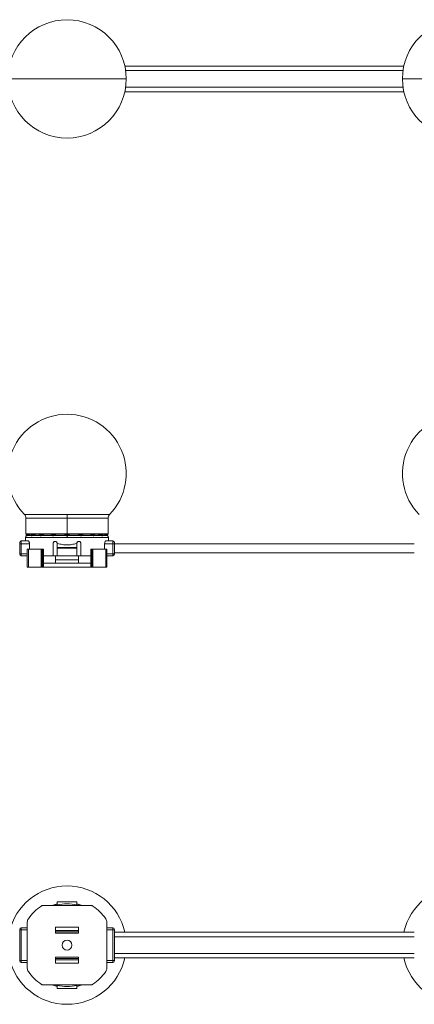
# Model space of a CAD drawing. Header units: millimetres. Extents: x -458 to 1924, y -69 to 431.
# Tile 18 of 49: x 90 to 290, y -69 to 430. Entities that reach past the tile are written whole.
import ezdxf

# ---------------------------------------------------------------- set-up
doc = ezdxf.new("R2010")
doc.units = ezdxf.units.MM

# ---------------------------------------------------------------- blocks, each defined once
blk = doc.blocks.new('Drawing View1')
at = {"color": 7, "linetype": 'Continuous', "lineweight": 18}
for p, q in [((140.71, 6.5), (-0.71, 6.5)), ((-30, 0), (-60, 0)), ((-30, 0), (0, 0)), ((-0.3, 4.25), (140.3, 4.25)), ((170, 0), (140, 0)), ((-0.3, -4.25), (140.3, -4.25)), ((-0.71, -6.5), (140.71, -6.5))]:
    blk.add_line(p, q, dxfattribs=at)
for centre, start, end in [((-30, 0), 0, 180), ((170, 0), 0, 180), ((-30, 0), 270, 0), ((-30, 0), 180, 270), ((170, 0), 180, 270)]:
    blk.add_arc(centre, 30, start, end, dxfattribs=at)
blk = doc.blocks.new('Drawing View2')
at = {"color": 7, "linetype": 'Continuous', "lineweight": 18}
for p, q in [((-20.88, 1.74), (-42.45, 1.74)), ((-41.75, 0), (-41.75, -7.95)), ((-20.88, 0), (-41.75, 0)), ((0.7, 1.74), (-20.88, 1.74)), ((-20.88, 0), (-20.88, 1.74)), ((-20.88, 0), (-20.88, -7.95)), ((0, 0), (-20.88, 0)), ((0, -7.95), (0, 0)), ((-41.88, -9.92), (-41.88, -11.62)), ((-20.88, -9.92), (-41.88, -9.92)), ((-20.88, -7.95), (-41.75, -7.95)), ((-41.15, -8.15), (-41.59, -8.89)), ((-41.35, -8.89), (-41.59, -8.89)), ((-41.55, -8.15), (-20.88, -8.15)), ((-41.04, -8.89), (-41.33, -9.01)), ((-39.03, -8.89), (-41.04, -8.89)), ((-34.52, -8.89), (-38.47, -8.89)), ((-28.37, -8.89), (-33.93, -8.89)), ((-26.82, -8.15), (-27.77, -8.71)), ((-21.31, -8.89), (-27.69, -8.89)), ((-20.88, -7.95), (-20.88, -8.15)), ((0, -7.95), (-20.88, -7.95)), ((-20.88, -8.15), (-0.2, -8.15)), ((0.12, -9.92), (-20.88, -9.92)), ((-20.88, -8.77), (-20.88, -9.02)), ((-20.88, -9.92), (-20.88, -9.02)), ((-14.06, -8.89), (-20.44, -8.89)), ((-14.92, -8.15), (-13.98, -8.71)), ((-7.82, -8.89), (-13.38, -8.89)), ((-3.28, -8.89), (-7.23, -8.89)), ((-0.71, -8.89), (-2.72, -8.89)), ((-0.42, -9.01), (-0.71, -8.89)), ((-0.6, -8.15), (-0.16, -8.89)), ((-0.16, -8.89), (-0.4, -8.89)), ((0.12, -11.62), (0.12, -9.92)), ((-44.88, -13.12), (-44.88, -12.42)), ((-44.88, -13.12), (-44.08, -13.12)), ((-44.88, -18.12), (-44.88, -13.12)), ((-44.08, -13.12), (-44.08, -11.62)), ((-44.08, -11.62), (-40.57, -11.62)), ((-44.08, -18.12), (-44.08, -13.12)), ((-44.08, -13.12), (-39.94, -13.12)), ((-39.94, -15.87), (-39.94, -13.12)), ((-27.88, -12.87), (-27.88, -19.12)), ((-25.88, -12.87), (-25.67, -12.87)), ((-25.88, -14.87), (-25.88, -12.87)), ((-15.88, -14.87), (-25.88, -14.87)), ((-25.88, -15.37), (-25.88, -14.87)), ((-16.08, -12.87), (-15.88, -12.87)), ((-15.88, -12.87), (-15.88, -14.87)), ((-15.88, -15.37), (-15.88, -14.87)), ((-13.88, -19.12), (-13.88, -12.87)), ((-1.81, -15.87), (-1.81, -13.12)), ((-1.81, -13.12), (2.32, -13.12)), ((-1.18, -11.62), (2.32, -11.62)), ((2.32, -11.62), (2.32, -13.12)), ((3.12, -13.12), (2.32, -13.12)), ((2.32, -13.12), (2.32, -18.12)), ((3.12, -12.42), (3.12, -13.12)), ((3.12, -13.12), (155.12, -13.12)), ((3.12, -13.12), (3.12, -18.12)), ((-44.88, -18.12), (-44.88, -18.32)), ((-44.88, -18.12), (-44.08, -18.12)), ((-44.08, -19.12), (-44.08, -18.12)), ((-44.08, -18.12), (-41.03, -18.12)), ((-41.03, -19.12), (-44.08, -19.12)), ((-41.03, -15.87), (-41.03, -24.87)), ((-40.48, -15.87), (-41.03, -15.87)), ((-40.48, -15.87), (-40.48, -24.87)), ((-33.96, -15.87), (-40.48, -15.87)), ((-33.96, -15.87), (-33.96, -24.87)), ((-33.65, -15.87), (-33.96, -15.87)), ((-33.65, -15.87), (-33.65, -24.87)), ((-33.33, -15.87), (-33.65, -15.87)), ((-33.33, -15.87), (-33.33, -22.87)), ((-33.23, -19.12), (-33.23, -22.87)), ((-32.88, -19.12), (-27.88, -19.12)), ((-32.87, -15.87), (-32.87, -22.87)), ((-25.88, -19.12), (-27.88, -19.12)), ((-26.68, -21.17), (-26.68, -19.12)), ((-15.88, -15.37), (-25.88, -15.37)), ((-25.88, -19.12), (-25.88, -15.37)), ((-25.88, -19.12), (-15.88, -19.12)), ((-15.88, -15.37), (-15.88, -19.12)), ((-13.88, -19.12), (-15.88, -19.12)), ((-15.07, -21.17), (-15.07, -19.12)), ((-13.88, -19.12), (-8.87, -19.12)), ((-8.88, -15.87), (-8.88, -22.87)), ((-8.52, -19.12), (-8.52, -22.87)), ((-8.42, -15.87), (-8.42, -22.87)), ((-8.42, -15.87), (-8.1, -15.87)), ((-8.1, -15.87), (-8.1, -24.87)), ((-8.1, -15.87), (-7.79, -15.87)), ((-7.79, -15.87), (-7.79, -24.87)), ((-7.79, -15.87), (-1.27, -15.87)), ((-1.27, -15.87), (-1.27, -24.87)), ((-1.27, -15.87), (-0.72, -15.87)), ((-0.72, -15.87), (-0.72, -24.87)), ((2.32, -18.12), (-0.72, -18.12)), ((2.32, -19.12), (-0.72, -19.12)), ((2.32, -18.12), (2.32, -19.12)), ((3.12, -18.12), (2.32, -18.12)), ((3.12, -17.62), (155.12, -17.62)), ((3.12, -18.12), (3.12, -18.32)), ((-40.48, -24.87), (-41.03, -24.87)), ((-33.96, -24.87), (-40.48, -24.87)), ((-33.65, -24.87), (-33.96, -24.87)), ((-33.33, -24.87), (-33.65, -24.87)), ((-33.33, -22.87), (-33.33, -24.87)), ((-32.86, -22.87), (-33.33, -22.87)), ((-32.86, -24.87), (-33.33, -24.87)), ((-32.86, -22.87), (-32.86, -24.87)), ((-8.89, -22.87), (-32.86, -22.87)), ((-8.89, -24.87), (-32.86, -24.87)), ((-26.68, -22.87), (-26.68, -21.17)), ((-26.68, -21.17), (-15.07, -21.17)), ((-15.07, -22.87), (-15.07, -21.17)), ((-8.89, -22.87), (-8.89, -24.87)), ((-8.89, -22.87), (-8.42, -22.87)), ((-8.89, -24.87), (-8.42, -24.87)), ((-8.42, -22.87), (-8.42, -24.87)), ((-8.42, -24.87), (-8.1, -24.87)), ((-8.1, -24.87), (-7.79, -24.87)), ((-7.79, -24.87), (-1.27, -24.87)), ((-1.27, -24.87), (-0.72, -24.87))]:
    blk.add_line(p, q, dxfattribs=at)
for centre, radius, start, end in [((-20.88, 22.58), 30, 90, 224.009), ((-20.88, 22.58), 30, 315.991, 90), ((179.12, 22.58), 30, 90, 224.009), ((-44.25, 0), 2.5, 0, 44.009), ((2.5, 0), 2.5, 135.991, 180), ((-39.88, -9.92), 2, 149.0362, 180), ((-41.55, -7.95), 0.2, 180, 270), ((-40.96, -9.16), 0.47, 100.9672, 144.8077), ((-40.9, -9.24), 0.5, 109.1019, 153.0969), ((-40.9, -9.22), 0.482, 109.3625, 154.2596), ((-40.63, -9.11), 0.464, 111.8132, 151.3198), ((-38.6, -9.24), 0.556, 101.6448, 140.4638), ((-38.47, -9.22), 0.489, 111.492, 154.5199), ((-38.45, -9.13), 0.399, 113.9413, 162.016), ((-38.12, -9.02), 0.374, 116.4592, 160.1268), ((-34.08, -9.26), 0.575, 104.4162, 140.4213), ((-33.93, -9.21), 0.506, 114.2513, 153.2837), ((-33.8, -8.92), 0.248, 134.0214, 187.8098), ((-33.7, -8.86), 0.235, 136.7077, 188.1385), ((-27.93, -9.21), 0.543, 110.8768, 144.3208), ((-27.76, -9.18), 0.521, 122.0688, 155.3334), ((-20.8, -9.17), 0.582, 126.5982, 151.6209), ((-20.95, -9.17), 0.582, 28.3791, 53.4018), ((-13.99, -9.18), 0.521, 24.6665, 57.9313), ((-13.82, -9.21), 0.543, 35.6794, 69.1233), ((-8.05, -8.86), 0.235, 351.8615, 43.2923), ((-7.95, -8.92), 0.248, 352.1904, 45.9787), ((-7.82, -9.21), 0.506, 26.7162, 65.7487), ((-7.67, -9.26), 0.575, 39.5788, 75.5838), ((-3.63, -9.02), 0.374, 19.8732, 63.5408), ((-3.3, -9.13), 0.399, 17.9841, 66.0586), ((-3.28, -9.22), 0.489, 25.4801, 68.508), ((-3.15, -9.24), 0.556, 39.5362, 78.3552), ((-1.12, -9.11), 0.464, 28.6802, 68.1868), ((-0.79, -9.16), 0.47, 35.1923, 79.0329), ((-0.85, -9.22), 0.482, 25.7404, 70.6374), ((-0.85, -9.24), 0.5, 26.9031, 70.898), ((-0.2, -7.95), 0.2, 270, 0), ((-1.88, -9.92), 2, 0, 30.9638), ((-44.08, -12.42), 0.8, 90, 180), ((2.32, -12.42), 0.8, 0, 90), ((-44.08, -18.32), 0.8, 180, 270), ((2.32, -18.32), 0.8, 270, 0)]:
    blk.add_arc(centre, radius, start, end, dxfattribs=at)
for points, knots in [([(-41.35, -9.01), (-41.36, -9), (-41.37, -8.98), (-41.35, -8.92), (-41.35, -8.89)], [0, 0, 0, 0, 0.5520112, 1, 1, 1, 1]), ([(-41.35, -8.89), (-41.32, -8.8), (-41.25, -8.61), (-41.09, -8.31), (-41.01, -8.15)], [0, 0, 0, 0, 0.468096, 1, 1, 1, 1]), ([(-41.33, -9.01), (-41.34, -9.01), (-41.34, -9.02), (-41.35, -9.02), (-41.35, -9.01)], [0, 0, 0, 0, 0.560051, 1, 1, 1, 1]), ([(-40.16, -8.15), (-40.25, -8.25), (-40.5, -8.53), (-40.84, -8.67), (-41.07, -8.77)], [0, 0, 0, 0, 0.348264, 1, 1, 1, 1]), ([(-41.07, -8.77), (-41.07, -8.76), (-41.08, -8.75), (-41.06, -8.72), (-41.05, -8.7)], [0, 0, 0, 0, 0.543645, 1, 1, 1, 1]), ([(-41.06, -8.77), (-41.06, -8.77), (-41.06, -8.77), (-41.07, -8.77), (-41.07, -8.77)], [0, 0, 0, 0, 0.560002, 1, 1, 1, 1]), ([(-40.16, -8.15), (-40.24, -8.24), (-40.48, -8.52), (-40.83, -8.67), (-41.06, -8.77)], [0, 0, 0, 0, 0.322153, 1, 1, 1, 1]), ([(-40.81, -8.68), (-40.86, -8.7), (-40.95, -8.73), (-41.02, -8.76), (-41.06, -8.77)], [0, 0, 0, 0, 0.534048, 1, 1, 1, 1]), ([(-41.05, -8.7), (-41.03, -8.66), (-40.99, -8.58), (-40.88, -8.4), (-40.79, -8.24), (-40.73, -8.15)], [0, 0, 0, 0, 0.282717, 0.578892, 1, 1, 1, 1]), ([(-39.67, -8.15), (-39.76, -8.22), (-39.99, -8.41), (-40.32, -8.59), (-40.7, -8.77), (-40.92, -8.85), (-41.04, -8.89)], [0, 0, 0, 0, 0.139887, 0.360724, 0.634704, 1, 1, 1, 1]), ([(-39.75, -8.15), (-39.81, -8.19), (-40.29, -8.55), (-40.57, -8.62), (-40.81, -8.68)], [0, 0, 0, 0, 0.1226787, 1, 1, 1, 1]), ([(-39.03, -8.89), (-39.05, -8.84), (-39.09, -8.72), (-39.07, -8.46), (-39.01, -8.25), (-38.98, -8.15)], [0, 0, 0, 0, 0.306278, 0.66202, 1, 1, 1, 1]), ([(-38.92, -9.01), (-38.94, -9), (-39, -8.98), (-39.02, -8.92), (-39.03, -8.89)], [0, 0, 0, 0, 0.530896, 1, 1, 1, 1]), ([(-38.83, -9.01), (-38.84, -9.01), (-38.88, -9.02), (-38.9, -9.01), (-38.92, -9.01)], [0, 0, 0, 0, 0.560194, 1, 1, 1, 1]), ([(-38.47, -8.89), (-38.54, -8.91), (-38.66, -8.95), (-38.77, -8.99), (-38.83, -9.01)], [0, 0, 0, 0, 0.555292, 1, 1, 1, 1]), ([(-38.71, -8.7), (-38.72, -8.66), (-38.72, -8.58), (-38.69, -8.4), (-38.63, -8.24), (-38.6, -8.15)], [0, 0, 0, 0, 0.282619, 0.578744, 1, 1, 1, 1]), ([(-38.65, -8.77), (-38.67, -8.76), (-38.7, -8.75), (-38.71, -8.72), (-38.71, -8.7)], [0, 0, 0, 0, 0.5231365, 1, 1, 1, 1]), ([(-37.85, -8.15), (-37.87, -8.18), (-37.96, -8.32), (-38.22, -8.55), (-38.49, -8.68), (-38.65, -8.77)], [0, 0, 0, 0, 0.115872, 0.449721, 1, 1, 1, 1]), ([(-38.61, -8.76), (-38.62, -8.77), (-38.63, -8.77), (-38.65, -8.77), (-38.65, -8.77)], [0, 0, 0, 0, 0.560007, 1, 1, 1, 1]), ([(-37.81, -8.15), (-37.84, -8.18), (-37.93, -8.31), (-38.18, -8.55), (-38.45, -8.68), (-38.61, -8.76)], [0, 0, 0, 0, 0.113271, 0.448095, 1, 1, 1, 1]), ([(-38.28, -8.68), (-38.34, -8.7), (-38.46, -8.73), (-38.56, -8.75), (-38.61, -8.76)], [0, 0, 0, 0, 0.554562, 1, 1, 1, 1]), ([(-36.59, -8.15), (-36.62, -8.18), (-36.83, -8.35), (-37.24, -8.5), (-37.84, -8.73), (-38.24, -8.83), (-38.47, -8.89)], [0, 0, 0, 0, 0.048891, 0.310078, 0.599133, 1, 1, 1, 1]), ([(-36.74, -8.15), (-36.77, -8.16), (-37.34, -8.49), (-37.82, -8.59), (-38.28, -8.68)], [0, 0, 0, 0, 0.044719, 1, 1, 1, 1]), ([(-34.52, -8.89), (-34.58, -8.84), (-34.69, -8.72), (-34.77, -8.46), (-34.77, -8.25), (-34.77, -8.15)], [0, 0, 0, 0, 0.303764, 0.654764, 1, 1, 1, 1]), ([(-34.39, -8.99), (-34.42, -8.97), (-34.47, -8.95), (-34.51, -8.91), (-34.52, -8.89)], [0, 0, 0, 0, 0.579744, 1, 1, 1, 1]), ([(-34.05, -8.95), (-34.11, -8.97), (-34.2, -9.01), (-34.31, -9.01), (-34.36, -9), (-34.39, -8.99)], [0, 0, 0, 0, 0.4821932, 0.7402634, 1, 1, 1, 1]), ([(-34.22, -8.7), (-34.25, -8.66), (-34.3, -8.58), (-34.35, -8.4), (-34.34, -8.24), (-34.33, -8.15)], [0, 0, 0, 0, 0.2826116, 0.5787268, 1, 1, 1, 1]), ([(-34.14, -8.75), (-34.16, -8.75), (-34.19, -8.73), (-34.21, -8.71), (-34.22, -8.7)], [0, 0, 0, 0, 0.574767, 1, 1, 1, 1]), ([(-33.54, -8.15), (-33.55, -8.18), (-33.61, -8.3), (-33.8, -8.53), (-34.01, -8.67), (-34.14, -8.75)], [0, 0, 0, 0, 0.0905255, 0.4283247, 1, 1, 1, 1]), ([(-33.98, -8.74), (-34.01, -8.75), (-34.07, -8.77), (-34.12, -8.76), (-34.14, -8.75)], [0, 0, 0, 0, 0.5416872, 1, 1, 1, 1]), ([(-33.93, -8.89), (-33.96, -8.9), (-33.99, -8.92), (-34.03, -8.94), (-34.05, -8.95)], [0, 0, 0, 0, 0.5583762, 1, 1, 1, 1]), ([(-33.41, -8.15), (-33.42, -8.17), (-33.48, -8.29), (-33.66, -8.51), (-33.86, -8.65), (-33.98, -8.74)], [0, 0, 0, 0, 0.071997, 0.416313, 1, 1, 1, 1]), ([(-33.87, -8.7), (-33.89, -8.7), (-33.93, -8.72), (-33.96, -8.73), (-33.98, -8.74)], [0, 0, 0, 0, 0.557314, 1, 1, 1, 1]), ([(-32.5, -8.15), (-32.68, -8.27), (-33.14, -8.58), (-33.63, -8.77), (-33.93, -8.89)], [0, 0, 0, 0, 0.37174, 1, 1, 1, 1]), ([(-32.74, -8.15), (-32.84, -8.21), (-33.21, -8.44), (-33.59, -8.59), (-33.87, -8.7)], [0, 0, 0, 0, 0.255256, 1, 1, 1, 1]), ([(-28.37, -8.89), (-28.49, -8.8), (-28.75, -8.61), (-28.84, -8.31), (-28.89, -8.15)], [0, 0, 0, 0, 0.465818, 1, 1, 1, 1]), ([(-28.12, -8.7), (-28.17, -8.66), (-28.27, -8.58), (-28.38, -8.4), (-28.42, -8.24), (-28.44, -8.15)], [0, 0, 0, 0, 0.282713, 0.578886, 1, 1, 1, 1]), ([(-28.24, -8.97), (-28.26, -8.95), (-28.31, -8.93), (-28.35, -8.9), (-28.37, -8.89)], [0, 0, 0, 0, 0.55931, 1, 1, 1, 1]), ([(-27.69, -8.89), (-27.74, -8.92), (-27.83, -8.97), (-27.98, -9), (-28.12, -9), (-28.2, -8.98), (-28.24, -8.97)], [0, 0, 0, 0, 0.273675, 0.544486, 0.766897, 1, 1, 1, 1]), ([(-28.04, -8.74), (-28.05, -8.74), (-28.08, -8.72), (-28.11, -8.71), (-28.12, -8.7)], [0, 0, 0, 0, 0.555851, 1, 1, 1, 1]), ([(-27.71, -8.15), (-27.73, -8.22), (-27.81, -8.5), (-27.94, -8.64), (-28.04, -8.74)], [0, 0, 0, 0, 0.273504, 1, 1, 1, 1]), ([(-27.77, -8.71), (-27.8, -8.72), (-27.84, -8.74), (-27.91, -8.76), (-27.98, -8.76), (-28.02, -8.75), (-28.04, -8.74)], [0, 0, 0, 0, 0.255573, 0.503234, 0.749597, 1, 1, 1, 1]), ([(-27.5, -8.15), (-27.52, -8.22), (-27.59, -8.47), (-27.7, -8.61), (-27.77, -8.71)], [0, 0, 0, 0, 0.257868, 1, 1, 1, 1]), ([(-27.69, -8.89), (-27.71, -8.84), (-27.76, -8.76), (-27.77, -8.73), (-27.77, -8.71)], [0, 0, 0, 0, 0.5592992, 1, 1, 1, 1]), ([(-26.48, -8.15), (-26.66, -8.29), (-27.03, -8.58), (-27.47, -8.78), (-27.69, -8.89)], [0, 0, 0, 0, 0.482432, 1, 1, 1, 1]), ([(-22.04, -8.15), (-22.03, -8.18), (-21.98, -8.29), (-21.83, -8.5), (-21.61, -8.73), (-21.4, -8.84), (-21.31, -8.89)], [0, 0, 0, 0, 0.087551, 0.374618, 0.728459, 1, 1, 1, 1]), ([(-21.63, -8.15), (-21.59, -8.24), (-21.51, -8.4), (-21.34, -8.58), (-21.21, -8.66), (-21.15, -8.7)], [0, 0, 0, 0, 0.4214293, 0.7175146, 1, 1, 1, 1]), ([(-21.31, -8.89), (-21.24, -8.93), (-21.1, -9), (-20.95, -9.01), (-20.88, -9.02)], [0, 0, 0, 0, 0.54913, 1, 1, 1, 1]), ([(-21.15, -8.7), (-21.1, -8.72), (-21.02, -8.76), (-20.92, -8.77), (-20.88, -8.77)], [0, 0, 0, 0, 0.511372, 1, 1, 1, 1]), ([(-20.88, -8.77), (-20.84, -8.77), (-20.78, -8.76), (-20.69, -8.74), (-20.64, -8.72), (-20.6, -8.7)], [0, 0, 0, 0, 0.325553, 0.611247, 1, 1, 1, 1]), ([(-20.88, -9.02), (-20.82, -9.01), (-20.73, -9.01), (-20.58, -8.96), (-20.49, -8.92), (-20.44, -8.89)], [0, 0, 0, 0, 0.3329763, 0.6197469, 1, 1, 1, 1]), ([(-20.6, -8.7), (-20.54, -8.66), (-20.41, -8.58), (-20.24, -8.4), (-20.16, -8.24), (-20.12, -8.15)], [0, 0, 0, 0, 0.282689, 0.578819, 1, 1, 1, 1]), ([(-20.44, -8.89), (-20.33, -8.83), (-20.11, -8.71), (-19.86, -8.45), (-19.76, -8.24), (-19.72, -8.15)], [0, 0, 0, 0, 0.327806, 0.696077, 1, 1, 1, 1]), ([(-15.26, -8.15), (-15.11, -8.28), (-14.74, -8.57), (-14.31, -8.77), (-14.06, -8.89)], [0, 0, 0, 0, 0.428836, 1, 1, 1, 1]), ([(-13.98, -8.71), (-14.05, -8.61), (-14.16, -8.47), (-14.23, -8.22), (-14.25, -8.15)], [0, 0, 0, 0, 0.741883, 1, 1, 1, 1]), ([(-13.98, -8.71), (-13.98, -8.73), (-14, -8.77), (-14.04, -8.85), (-14.06, -8.89)], [0, 0, 0, 0, 0.5592821, 1, 1, 1, 1]), ([(-14.06, -8.89), (-14.01, -8.92), (-13.92, -8.97), (-13.77, -9), (-13.63, -9), (-13.55, -8.98), (-13.51, -8.97)], [0, 0, 0, 0, 0.273593, 0.542673, 0.764584, 1, 1, 1, 1]), ([(-13.71, -8.74), (-13.81, -8.64), (-13.94, -8.5), (-14.02, -8.23), (-14.04, -8.15)], [0, 0, 0, 0, 0.706167, 1, 1, 1, 1]), ([(-13.98, -8.71), (-13.95, -8.72), (-13.91, -8.74), (-13.84, -8.76), (-13.77, -8.76), (-13.73, -8.75), (-13.71, -8.74)], [0, 0, 0, 0, 0.255568, 0.50322, 0.749583, 1, 1, 1, 1]), ([(-13.71, -8.74), (-13.7, -8.74), (-13.67, -8.72), (-13.64, -8.71), (-13.63, -8.7)], [0, 0, 0, 0, 0.555849, 1, 1, 1, 1]), ([(-13.63, -8.7), (-13.58, -8.66), (-13.48, -8.58), (-13.37, -8.4), (-13.33, -8.24), (-13.31, -8.15)], [0, 0, 0, 0, 0.282687, 0.578817, 1, 1, 1, 1]), ([(-13.51, -8.97), (-13.49, -8.95), (-13.44, -8.93), (-13.4, -8.9), (-13.38, -8.89)], [0, 0, 0, 0, 0.55931, 1, 1, 1, 1]), ([(-13.38, -8.89), (-13.3, -8.83), (-13.11, -8.71), (-12.94, -8.45), (-12.89, -8.24), (-12.87, -8.15)], [0, 0, 0, 0, 0.327092, 0.694522, 1, 1, 1, 1]), ([(-9.25, -8.15), (-9.07, -8.27), (-8.61, -8.58), (-8.12, -8.77), (-7.82, -8.89)], [0, 0, 0, 0, 0.371826, 1, 1, 1, 1]), ([(-9.01, -8.15), (-8.91, -8.21), (-8.54, -8.44), (-8.16, -8.59), (-7.88, -8.7)], [0, 0, 0, 0, 0.25535, 1, 1, 1, 1]), ([(-7.77, -8.74), (-7.84, -8.7), (-7.99, -8.6), (-8.18, -8.4), (-8.29, -8.22), (-8.34, -8.15)], [0, 0, 0, 0, 0.292039, 0.713628, 1, 1, 1, 1]), ([(-7.61, -8.75), (-7.68, -8.72), (-7.84, -8.62), (-8.04, -8.41), (-8.18, -8.24), (-8.22, -8.15), (-8.22, -8.15)], [0, 0, 0, 0, 0.28583, 0.698372, 0.989823, 1, 1, 1, 1]), ([(-7.88, -8.7), (-7.86, -8.7), (-7.82, -8.72), (-7.79, -8.73), (-7.77, -8.74)], [0, 0, 0, 0, 0.557314, 1, 1, 1, 1]), ([(-7.82, -8.89), (-7.79, -8.9), (-7.76, -8.92), (-7.72, -8.94), (-7.7, -8.95)], [0, 0, 0, 0, 0.558376, 1, 1, 1, 1]), ([(-7.77, -8.74), (-7.76, -8.74), (-7.73, -8.76), (-7.68, -8.76), (-7.64, -8.76), (-7.62, -8.76), (-7.61, -8.75)], [0, 0, 0, 0, 0.252688, 0.501352, 0.749494, 1, 1, 1, 1]), ([(-7.7, -8.95), (-7.64, -8.97), (-7.55, -9.01), (-7.44, -9.01), (-7.39, -9), (-7.36, -8.99)], [0, 0, 0, 0, 0.483067, 0.740048, 1, 1, 1, 1]), ([(-7.61, -8.75), (-7.59, -8.75), (-7.56, -8.73), (-7.54, -8.71), (-7.53, -8.7)], [0, 0, 0, 0, 0.549544, 1, 1, 1, 1]), ([(-7.53, -8.7), (-7.5, -8.66), (-7.45, -8.58), (-7.4, -8.4), (-7.41, -8.24), (-7.42, -8.15)], [0, 0, 0, 0, 0.282686, 0.578816, 1, 1, 1, 1]), ([(-7.36, -8.99), (-7.34, -8.97), (-7.28, -8.95), (-7.25, -8.91), (-7.23, -8.89)], [0, 0, 0, 0, 0.554606, 1, 1, 1, 1]), ([(-7.23, -8.89), (-7.17, -8.83), (-7.05, -8.71), (-6.97, -8.45), (-6.98, -8.24), (-6.98, -8.15)], [0, 0, 0, 0, 0.32691, 0.694118, 1, 1, 1, 1]), ([(-5.18, -8.15), (-5.09, -8.21), (-4.82, -8.38), (-4.15, -8.65), (-3.64, -8.79), (-3.28, -8.89)], [0, 0, 0, 0, 0.128653, 0.385736, 1, 1, 1, 1]), ([(-5, -8.15), (-4.97, -8.17), (-4.39, -8.53), (-3.92, -8.61), (-3.47, -8.68)], [0, 0, 0, 0, 0.044443, 1, 1, 1, 1]), ([(-3.14, -8.76), (-3.35, -8.66), (-3.64, -8.52), (-3.86, -8.24), (-3.93, -8.15)], [0, 0, 0, 0, 0.681942, 1, 1, 1, 1]), ([(-3.1, -8.77), (-3.19, -8.72), (-3.42, -8.62), (-3.7, -8.41), (-3.84, -8.22), (-3.9, -8.15)], [0, 0, 0, 0, 0.31705, 0.750332, 1, 1, 1, 1]), ([(-3.47, -8.68), (-3.41, -8.7), (-3.29, -8.73), (-3.19, -8.75), (-3.14, -8.76)], [0, 0, 0, 0, 0.554562, 1, 1, 1, 1]), ([(-3.28, -8.89), (-3.21, -8.91), (-3.09, -8.95), (-2.98, -8.99), (-2.92, -9.01)], [0, 0, 0, 0, 0.555292, 1, 1, 1, 1]), ([(-3.04, -8.7), (-3.03, -8.66), (-3.03, -8.58), (-3.06, -8.4), (-3.12, -8.24), (-3.15, -8.15)], [0, 0, 0, 0, 0.282683, 0.57893, 1, 1, 1, 1]), ([(-3.14, -8.76), (-3.13, -8.77), (-3.12, -8.77), (-3.1, -8.77), (-3.1, -8.77)], [0, 0, 0, 0, 0.560007, 1, 1, 1, 1]), ([(-3.1, -8.77), (-3.08, -8.76), (-3.05, -8.75), (-3.04, -8.71), (-3.04, -8.7)], [0, 0, 0, 0, 0.552472, 1, 1, 1, 1]), ([(-2.92, -9.01), (-2.91, -9.01), (-2.87, -9.02), (-2.85, -9.01), (-2.83, -9.01)], [0, 0, 0, 0, 0.560194, 1, 1, 1, 1]), ([(-2.83, -9.01), (-2.81, -9), (-2.75, -8.98), (-2.73, -8.92), (-2.72, -8.89)], [0, 0, 0, 0, 0.5601162, 1, 1, 1, 1]), ([(-2.72, -8.89), (-2.68, -8.75), (-2.63, -8.55), (-2.75, -8.24), (-2.79, -8.15)], [0, 0, 0, 0, 0.73013, 1, 1, 1, 1]), ([(-0.71, -8.89), (-0.84, -8.84), (-1.08, -8.76), (-1.54, -8.54), (-1.88, -8.34), (-2.06, -8.16), (-2.08, -8.15)], [0, 0, 0, 0, 0.399487, 0.712863, 0.983883, 1, 1, 1, 1]), ([(-0.94, -8.68), (-1.2, -8.64), (-1.47, -8.59), (-1.98, -8.17), (-2, -8.15)], [0, 0, 0, 0, 0.956086, 1, 1, 1, 1]), ([(-0.69, -8.77), (-0.79, -8.73), (-1.03, -8.63), (-1.35, -8.43), (-1.52, -8.23), (-1.59, -8.15)], [0, 0, 0, 0, 0.288519, 0.718464, 1, 1, 1, 1]), ([(-0.68, -8.77), (-0.78, -8.73), (-1.03, -8.63), (-1.35, -8.43), (-1.52, -8.23), (-1.59, -8.15)], [0, 0, 0, 0, 0.288338, 0.717896, 1, 1, 1, 1]), ([(-1.02, -8.15), (-0.96, -8.24), (-0.87, -8.4), (-0.76, -8.58), (-0.72, -8.66), (-0.7, -8.7)], [0, 0, 0, 0, 0.421045, 0.717302, 1, 1, 1, 1]), ([(-0.69, -8.77), (-0.73, -8.75), (-0.81, -8.73), (-0.9, -8.7), (-0.94, -8.68)], [0, 0, 0, 0, 0.542941, 1, 1, 1, 1]), ([(-0.74, -8.15), (-0.66, -8.31), (-0.5, -8.61), (-0.43, -8.8), (-0.4, -8.89)], [0, 0, 0, 0, 0.528095, 1, 1, 1, 1]), ([(-0.7, -8.7), (-0.69, -8.72), (-0.67, -8.75), (-0.68, -8.76), (-0.68, -8.77)], [0, 0, 0, 0, 0.510723, 1, 1, 1, 1]), ([(-0.68, -8.77), (-0.68, -8.77), (-0.69, -8.77), (-0.69, -8.77), (-0.69, -8.77)], [0, 0, 0, 0, 0.55978, 1, 1, 1, 1]), ([(-0.4, -9.01), (-0.4, -9.02), (-0.41, -9.02), (-0.41, -9.01), (-0.42, -9.01)], [0, 0, 0, 0, 0.559761, 1, 1, 1, 1]), ([(-0.4, -8.89), (-0.39, -8.93), (-0.38, -8.99), (-0.39, -9.01), (-0.4, -9.01)], [0, 0, 0, 0, 0.572072, 1, 1, 1, 1]), ([(-39.94, -13.12), (-39.95, -12.96), (-39.96, -12.64), (-40.07, -12.22), (-40.21, -11.88), (-40.39, -11.66), (-40.51, -11.63), (-40.57, -11.62)], [0, 0, 0, 0, 0.192981, 0.385659, 0.586478, 0.804523, 1, 1, 1, 1]), ([(-25.88, -12.87), (-25.89, -12.76), (-25.91, -12.54), (-26.07, -12.24), (-26.31, -12.02), (-26.62, -11.88), (-26.97, -11.85), (-27.31, -11.94), (-27.6, -12.14), (-27.8, -12.43), (-27.87, -12.69), (-27.87, -12.84), (-27.88, -12.87)], [0, 0, 0, 0, 0.102692, 0.205345, 0.309125, 0.415784, 0.526123, 0.639705, 0.754182, 0.86573, 0.971495, 1, 1, 1, 1]), ([(-20.88, -13.63), (-21.67, -13.6), (-23.32, -13.53), (-24.87, -13.09), (-25.67, -12.87)], [0, 0, 0, 0, 0.486988, 1, 1, 1, 1]), ([(-16.08, -12.87), (-16.88, -13.09), (-18.43, -13.53), (-20.08, -13.6), (-20.88, -13.63)], [0, 0, 0, 0, 0.513031, 1, 1, 1, 1]), ([(-13.88, -12.87), (-13.89, -12.76), (-13.91, -12.54), (-14.06, -12.25), (-14.3, -12.03), (-14.61, -11.88), (-14.96, -11.85), (-15.3, -11.94), (-15.59, -12.14), (-15.79, -12.43), (-15.87, -12.68), (-15.87, -12.83), (-15.88, -12.87)], [0, 0, 0, 0, 0.100795, 0.201493, 0.304873, 0.413747, 0.527057, 0.641563, 0.753853, 0.862272, 0.967136, 1, 1, 1, 1]), ([(-1.18, -11.62), (-1.25, -11.63), (-1.39, -11.67), (-1.59, -11.96), (-1.74, -12.39), (-1.8, -12.8), (-1.81, -13.05), (-1.81, -13.12)], [0, 0, 0, 0, 0.23522, 0.470544, 0.700974, 0.913889, 1, 1, 1, 1]), ([(-32.87, -15.87), (-32.9, -15.87), (-32.94, -15.87), (-33.1, -15.87), (-33.2, -15.87), (-33.22, -15.87)], [0, 0, 0, 0, 0.450672, 0.900903, 1, 1, 1, 1]), ([(-8.88, -15.87), (-8.85, -15.87), (-8.81, -15.87), (-8.65, -15.87), (-8.55, -15.87), (-8.53, -15.87)], [0, 0, 0, 0, 0.450672, 0.900903, 1, 1, 1, 1])]:
    blk.add_open_spline(points, degree=3, knots=knots, dxfattribs=at)
blk = doc.blocks.new('Drawing View3')
at = {"color": 7, "linetype": 'Continuous', "lineweight": 18}
for p, q in [((41.27, 26.66), (17.3, 26.66)), ((34.29, 28.4), (24.29, 28.4)), ((24.29, 28.4), (24.29, 26.9)), ((24.29, 26.66), (24.29, 26.9)), ((34.29, 26.9), (34.29, 28.4)), ((34.29, 26.66), (34.29, 26.9)), ((6.09, 14.3), (6.09, 15.3)), ((6.09, 15.3), (9.13, 15.3)), ((9.13, -5.13), (9.13, 18.13)), ((35.09, 15.63), (23.49, 15.63)), ((23.49, 12.53), (23.49, 15.63)), ((35.09, 12.53), (35.09, 15.63)), ((49.44, -5.13), (49.44, 18.13)), ((52.49, 15.3), (49.44, 15.3)), ((52.49, 15.3), (52.49, 14.3)), ((5.29, 14.5), (5.29, 14.3)), ((5.29, 14.3), (6.09, 14.3)), ((5.29, 14.3), (5.29, -1.3)), ((6.09, -1.3), (6.09, 14.3)), ((9.13, 14.3), (6.09, 14.3)), ((23.49, 13.94), (35.09, 13.94)), ((23.49, 13.31), (35.09, 13.31)), ((23.49, 12.53), (35.09, 12.53)), ((52.49, 14.3), (49.44, 14.3)), ((53.29, 14.3), (52.49, 14.3)), ((52.49, 14.3), (52.49, -1.3)), ((53.29, 14.5), (53.29, 14.3)), ((53.29, 14.3), (53.29, -1.3)), ((205.29, 13), (53.29, 13)), ((53.29, 10.75), (205.29, 10.75)), ((23.49, 0.47), (35.09, 0.47)), ((23.49, 0.47), (23.49, -2.63)), ((35.09, 0.47), (35.09, -2.63)), ((53.29, 2.25), (205.29, 2.25)), ((5.29, -1.3), (5.29, -1.5)), ((5.29, -1.3), (6.09, -1.3)), ((6.09, -2.3), (6.09, -1.3)), ((6.09, -1.3), (9.13, -1.3)), ((6.09, -2.3), (9.13, -2.3)), ((23.49, -0.31), (35.09, -0.31)), ((23.49, -0.94), (35.09, -0.94)), ((35.09, -2.63), (23.49, -2.63)), ((52.49, -1.3), (49.44, -1.3)), ((52.49, -2.3), (49.44, -2.3)), ((52.49, -1.3), (52.49, -2.3)), ((53.29, -1.3), (52.49, -1.3)), ((53.29, 0), (205.29, 0)), ((53.29, -1.3), (53.29, -1.5)), ((41.27, -13.66), (17.3, -13.66)), ((24.29, -13.66), (24.29, -13.9)), ((24.29, -13.9), (24.29, -15.4)), ((34.29, -13.66), (34.29, -13.9)), ((34.29, -15.4), (34.29, -13.9)), ((24.29, -15.4), (34.29, -15.4))]:
    blk.add_line(p, q, dxfattribs=at)
at = {"color": 7, "linetype": 'Continuous', "lineweight": 18, "flags": 128}
for points in [[(24.29, 27.49), (23.7, 27.34), (21.59, 26.66)], [(36.99, 26.66), (34.87, 27.34), (34.29, 27.49)], [(21.59, -13.66), (23.7, -14.34), (24.29, -14.49)], [(34.29, -14.49), (34.87, -14.34), (36.99, -13.66)]]:
    blk.add_lwpolyline(points, dxfattribs=at)
at = {"color": 7, "linetype": 'Continuous', "lineweight": 18}
blk.add_circle((29.29, 6.5), 2.5, dxfattribs=at)
for centre, radius, start, end in [((29.29, 6.5), 30, 12.5133, 167.4867), ((229.29, 6.5), 30, 12.5133, 167.4867), ((29.29, 6.5), 23.76, 123.4328, 145.6131), ((17.3, 24.66), 2, 113.316, 123.4328), ((17.3, 24.66), 2, 103.6637, 113.3216), ((17.3, 24.65), 2, 90.0095, 103.6601), ((29.29, 6.5), 21, 76.2259, 103.7741), ((41.27, 24.65), 2, 76.3399, 89.9905), ((41.28, 24.66), 2, 66.6784, 76.3363), ((41.27, 24.66), 2, 56.5672, 66.684), ((29.29, 6.5), 23.76, 34.3869, 56.5672), ((6.09, 14.5), 0.8, 90, 180), ((12.29, 18.13), 3.16, 145.6131, 180), ((46.29, 18.13), 3.16, 360, 34.3869), ((52.49, 14.5), 0.8, 0, 90), ((29.29, 6.5), 30, 192.5133, 347.4867), ((229.29, 6.5), 30, 192.5133, 347.4867), ((6.09, -1.5), 0.8, 180, 270), ((52.49, -1.5), 0.8, 270, 0), ((12.29, -5.13), 3.16, 180, 214.3869), ((29.29, 6.5), 23.76, 214.3869, 236.5672), ((29.29, 6.5), 23.76, 303.4328, 325.6131), ((46.29, -5.13), 3.16, 325.6131, 0), ((17.3, -11.66), 2, 236.5672, 246.684), ((17.3, -11.66), 2, 246.6784, 256.3363), ((17.3, -11.65), 2, 256.3399, 269.9905), ((29.29, 6.5), 21, 256.2259, 283.7741), ((41.27, -11.65), 2, 270.0095, 283.6601), ((41.28, -11.66), 2, 283.6637, 293.3216), ((41.27, -11.66), 2, 293.316, 303.4328)]:
    blk.add_arc(centre, radius, start, end, dxfattribs=at)
for points, knots in [([(24.29, 26.9), (24.28, 26.89), (24.26, 26.89), (24.09, 26.85), (23.85, 26.78), (23.6, 26.72), (23.45, 26.67), (23.4, 26.66)], [0, 0, 0, 0, 0.222547, 0.445009, 0.669912, 0.901057, 1, 1, 1, 1]), ([(35.18, 26.66), (35.07, 26.69), (34.85, 26.75), (34.57, 26.83), (34.37, 26.88), (34.29, 26.89), (34.29, 26.9), (34.29, 26.9)], [0, 0, 0, 0, 0.22399, 0.467096, 0.701821, 0.928849, 1, 1, 1, 1]), ([(24.29, -13.9), (24.28, -13.89), (24.27, -13.89), (24.15, -13.86), (23.94, -13.81), (23.67, -13.74), (23.48, -13.68), (23.4, -13.66)], [0, 0, 0, 0, 0.15191, 0.373081, 0.596467, 0.825205, 1, 1, 1, 1]), ([(35.17, -13.66), (35.1, -13.68), (34.92, -13.73), (34.65, -13.8), (34.42, -13.86), (34.3, -13.89), (34.29, -13.9), (34.29, -13.9)], [0, 0, 0, 0, 0.1488726, 0.3944005, 0.6321014, 0.8615486, 1, 1, 1, 1])]:
    blk.add_open_spline(points, degree=3, knots=knots, dxfattribs=at)

msp = doc.modelspace()

# ---------------------------------------------------------------- block references
at = {"color": 7, "linetype": 'Continuous', "lineweight": 18}
for name, p in [('Drawing View1', (143.71, 400.14)), ('Drawing View2', (134.58, 177.47)), ('Drawing View3', (84.42, -45.61))]:
    msp.add_blockref(name, p, dxfattribs=at)

doc.saveas('drawing.dxf')
